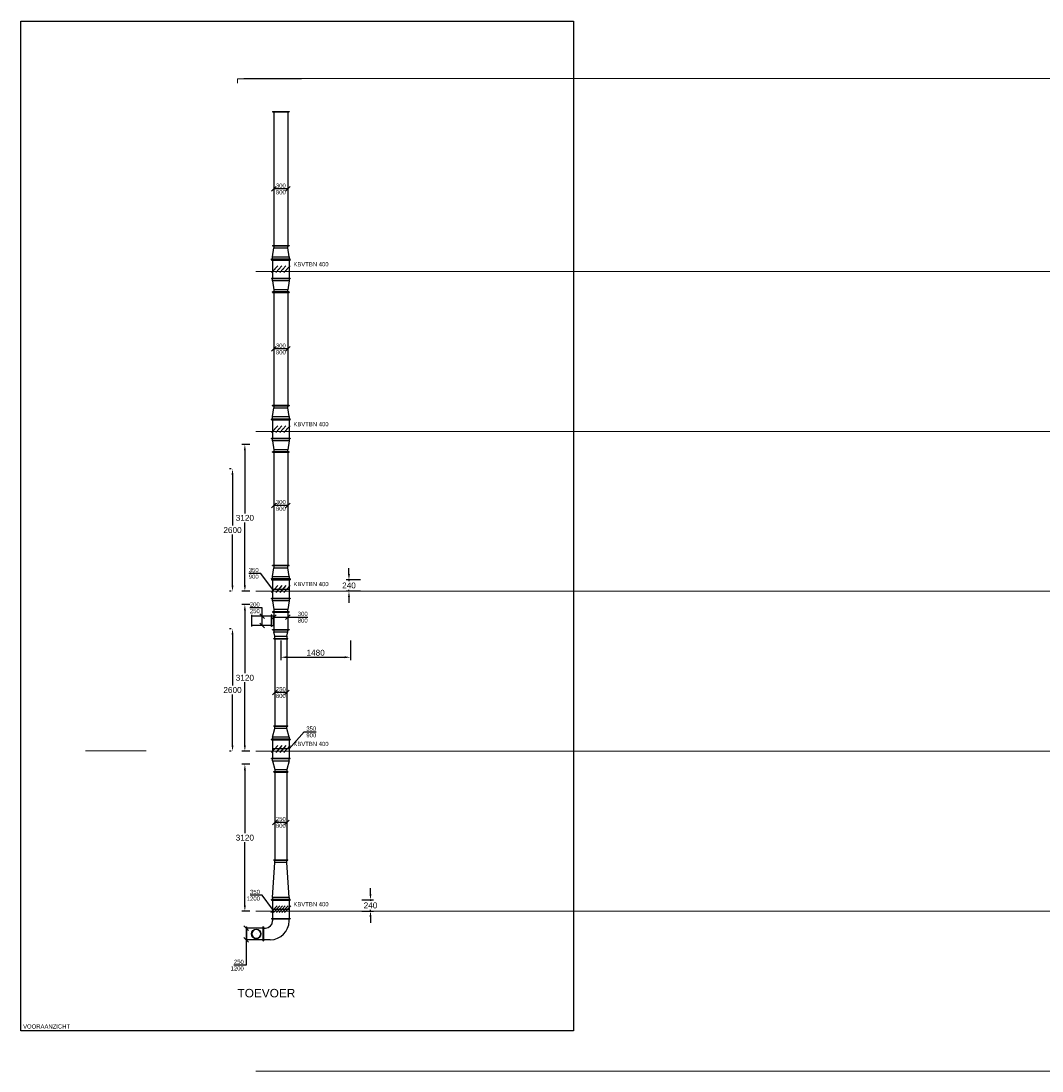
# Model space of a CAD drawing. Extents: x -329827 to 339781, y -55429 to 69134.
# Tile 124 of 139: x 90310 to 112029, y 24445 to 46770. Entities that reach past the tile are written whole.
import ezdxf
from ezdxf.enums import TextEntityAlignment as Align

# ---------------------------------------------------------------- set-up
doc = ezdxf.new("R2010")
doc.units = 0
doc.header["$LTSCALE"] = 50
for name, pattern in [('B0204', [1300, 1000, -100, 100, -100]), ('CENTER2', [28.575, 19.05, -3.175, 3.175, -3.175]), ('STREEPJES', [0.1, 0.05, -0.05])]:
    doc.linetypes.add(name, pattern=pattern)
doc.layers.get('0').update_dxf_attribs({"linetype": 'CONTINUOUS'})
doc.layers.get('Defpoints').update_dxf_attribs({"linetype": 'CONTINUOUS'})
for name, color, linetype in [('00 Bestaand', 7, 'CONTINUOUS'), ('23 Vloeren', 7, 'CONTINUOUS'), ('EL6311--', 3, 'CONTINUOUS'), ('WL570---_TOEVOER', 3, 'CONTINUOUS'), ('WL570---_TOEVOER_HL', 8, 'CONTINUOUS'), ('WM$5----_HULPRUIMTE', 1, 'CONTINUOUS'), ('WM570---_TOEVOER', 1, 'CONTINUOUS'), ('WM570---_TOEVOER_PR', 1, 'CONTINUOUS')]:
    doc.layers.add(name, color=color, linetype=linetype)
doc.styles.add('BURO-018', font='ARIAL.TTF', dxfattribs={"height": 90})
doc.styles.get("Standard").update_dxf_attribs({"font": 'ARIAL.TTF'})
doc.dimstyles.new('ISO-25', dxfattribs={"dimtxt": 2.5, "dimasz": 2.5, "dimexe": 1.25, "dimexo": 0.625, "dimtad": 1, "dimtih": 1, "dimdec": 4, "dimdsep": 46, "dimtxsty": 'Standard', "dimcen": 2.5, "dimadec": 0, "dimazin": 0, "dimtfac": 1, "dimtdec": 4, "dimtmove": 0, "dimatfit": 3, "dimfxl": 0, "dimtvp": 1, "dimtolj": 1, "dimtzin": 0, "dimarcsym": 0})

# ---------------------------------------------------------------- blocks, each defined once
blk = doc.blocks.new('Section Elem_435_3', base_point=(108551, 1635))
at = {"layer": '00 Bestaand', "color": 252, "linetype": 'Continuous', "lineweight": 0}
for p, q in [((94098, 22635), (94098, 22730)), ((94769, 22730), (94098, 22730)), ((94232, 22733), (94232, 22735)), ((94903, 22735), (94232, 22735)), ((94903, 22733), (94232, 22733)), ((94249, 22730), (94249, 22733))]:
    blk.add_line(p, q, dxfattribs=at)
blk = doc.blocks.new('Section Elem_436_3', base_point=(108551, 1635))
at = {"layer": '00 Bestaand', "color": 252, "linetype": 'Continuous', "lineweight": 0}
for p, q in [((95321, 22730), (94769, 22730)), ((94903, 22733), (94903, 22735)), ((95455, 22735), (94903, 22735)), ((95455, 22733), (94903, 22733)), ((94920, 22730), (94920, 22733))]:
    blk.add_line(p, q, dxfattribs=at)
blk = doc.blocks.new('Section Elem_762_3', base_point=(108551, 1635))
at = {"layer": '23 Vloeren', "color": 252, "linetype": 'Continuous', "lineweight": 0}
for p, q in [((90861, 8440), (90912, 8440)), ((90912, 8440), (90991, 8440)), ((90991, 8440), (91079, 8440)), ((91079, 8440), (91175, 8440)), ((91175, 8440), (91279, 8440)), ((91279, 8440), (91391, 8440)), ((91391, 8440), (91509, 8440)), ((91509, 8440), (91634, 8440)), ((91634, 8440), (91764, 8440)), ((91764, 8440), (91901, 8440)), ((91901, 8440), (92042, 8440)), ((92042, 8440), (92153, 8440))]:
    blk.add_line(p, q, dxfattribs=at)
blk = doc.blocks.new('A DOORSNEDE A-A_STORY_MARKER', base_point=(108551, 1635))
at = {"color": 9, "linetype": 'B0204', "lineweight": 0}
for p, q in [((68885, 22735), (99506, 22735)), ((68885, 18635), (99506, 18635)), ((68885, 15235), (99506, 15235)), ((68885, 11835), (99506, 11835)), ((68885, 8435), (99506, 8435)), ((68885, 5035), (99506, 5035)), ((68885, 1635), (99506, 1635))]:
    blk.add_line(p, q, dxfattribs=at)
blk = doc.blocks.new('*D86')
at = {"layer": 'Defpoints', "color": 0, "transparency": 16777216}
for p in [(95072, 30965), (95212, 30965), (95212, 27845)]:
    blk.add_point(p, dxfattribs=at)
at = {"layer": 'WL570---_TOEVOER', "color": 0, "lineweight": -2, "transparency": 16777216}
for p, q in [((95180, 30965), (95010, 30965)), ((95072, 30840), (95072, 29500)), ((95072, 27970), (95072, 29310)), ((95180, 27845), (95010, 27845))]:
    blk.add_line(p, q, dxfattribs=at)
at = {"layer": 'WL570---_TOEVOER', "color": 0, "transparency": 16777216}
for points in [[(95051, 30840), (95093, 30840), (95072, 30965)], [(95051, 27970), (95093, 27970), (95072, 27845)]]:
    blk.add_solid(points, dxfattribs=at)
at = {"layer": 'WL570---_TOEVOER', "color": 0, "transparency": 16777216, "insert": (95072, 29405), "char_height": 125, "attachment_point": 5}
blk.add_mtext('\\A1;3120', dxfattribs=at)
blk = doc.blocks.new('*D88')
at = {"layer": 'Defpoints', "color": 0, "transparency": 16777216}
for p in [(94809, 33845), (94810, 33845), (94810, 31245)]:
    blk.add_point(p, dxfattribs=at)
at = {"layer": 'WL570---_TOEVOER', "color": 0, "lineweight": -2, "transparency": 16777216}
for p, q in [((94779, 33845), (94747, 33845)), ((94809, 33720), (94809, 32640)), ((94809, 31370), (94809, 32450)), ((94779, 31245), (94747, 31245))]:
    blk.add_line(p, q, dxfattribs=at)
at = {"layer": 'WL570---_TOEVOER', "color": 0, "transparency": 16777216}
for points in [[(94788, 33720), (94830, 33720), (94809, 33845)], [(94788, 31370), (94830, 31370), (94809, 31245)]]:
    blk.add_solid(points, dxfattribs=at)
at = {"layer": 'WL570---_TOEVOER', "color": 0, "transparency": 16777216, "insert": (94809, 32545), "char_height": 125, "attachment_point": 5}
blk.add_mtext('\\A1;2600', dxfattribs=at)
blk = doc.blocks.new('*D87')
at = {"layer": 'Defpoints', "color": 0, "transparency": 16777216}
for p in [(95072, 34365), (95212, 34365), (95212, 31245)]:
    blk.add_point(p, dxfattribs=at)
at = {"layer": 'WL570---_TOEVOER', "color": 0, "lineweight": -2, "transparency": 16777216}
for p, q in [((95180, 34365), (95010, 34365)), ((95072, 34240), (95072, 32900)), ((95072, 31370), (95072, 32710)), ((95180, 31245), (95010, 31245))]:
    blk.add_line(p, q, dxfattribs=at)
at = {"layer": 'WL570---_TOEVOER', "color": 0, "transparency": 16777216}
for points in [[(95051, 34240), (95093, 34240), (95072, 34365)], [(95051, 31370), (95093, 31370), (95072, 31245)]]:
    blk.add_solid(points, dxfattribs=at)
at = {"layer": 'WL570---_TOEVOER', "color": 0, "transparency": 16777216, "insert": (95072, 32805), "char_height": 125, "attachment_point": 5}
blk.add_mtext('\\A1;3120', dxfattribs=at)
blk = doc.blocks.new('*D89')
at = {"layer": 'Defpoints', "color": 0, "transparency": 16777216}
for p in [(94809, 37245), (94810, 37245), (94810, 34645)]:
    blk.add_point(p, dxfattribs=at)
at = {"layer": 'WL570---_TOEVOER', "color": 0, "lineweight": -2, "transparency": 16777216}
for p, q in [((94779, 37245), (94747, 37245)), ((94809, 37120), (94809, 36040)), ((94809, 34770), (94809, 35850)), ((94779, 34645), (94747, 34645))]:
    blk.add_line(p, q, dxfattribs=at)
at = {"layer": 'WL570---_TOEVOER', "color": 0, "transparency": 16777216}
for points in [[(94788, 37120), (94830, 37120), (94809, 37245)], [(94788, 34770), (94830, 34770), (94809, 34645)]]:
    blk.add_solid(points, dxfattribs=at)
at = {"layer": 'WL570---_TOEVOER', "color": 0, "transparency": 16777216, "insert": (94809, 35945), "char_height": 125, "attachment_point": 5}
blk.add_mtext('\\A1;2600', dxfattribs=at)
blk = doc.blocks.new('*D90')
at = {"layer": 'Defpoints', "color": 0, "transparency": 16777216}
for p in [(95072, 37765), (95212, 37765), (95212, 34645)]:
    blk.add_point(p, dxfattribs=at)
at = {"layer": 'WL570---_TOEVOER', "color": 0, "lineweight": -2, "transparency": 16777216}
for p, q in [((95180, 37765), (95010, 37765)), ((95072, 37640), (95072, 36300)), ((95072, 34770), (95072, 36110)), ((95180, 34645), (95010, 34645))]:
    blk.add_line(p, q, dxfattribs=at)
at = {"layer": 'WL570---_TOEVOER', "color": 0, "transparency": 16777216}
for points in [[(95051, 37640), (95093, 37640), (95072, 37765)], [(95051, 34770), (95093, 34770), (95072, 34645)]]:
    blk.add_solid(points, dxfattribs=at)
at = {"layer": 'WL570---_TOEVOER', "color": 0, "transparency": 16777216, "insert": (95072, 36205), "char_height": 125, "attachment_point": 5}
blk.add_mtext('\\A1;3120', dxfattribs=at)
blk = doc.blocks.new('*U92')
at = {"color": 0, "ltscale": 10}
for p, q in [((0, 200, -6807), (5, 200, -6807)), ((0, -200, -6807), (0, 200, -6807)), ((5, -200, -6807), (5, 200, -6807)), ((5, 175, -6807), (11, 175, -6807)), ((16, 200, -6807), (11, 200, -6807)), ((11, -200, -6807), (11, 200, -6807)), ((16, -200, -6807), (16, 200, -6807)), ((0, -200, -6807), (5, -200, -6807)), ((5, -175, -6807), (11, -175, -6807)), ((16, -200, -6807), (11, -200, -6807))]:
    blk.add_line(p, q, dxfattribs=at)
at = {"layer": 'WM570---_TOEVOER_PR', "color": 1, "style": 'BURO-018'}
blk.add_attdef('POSNR', text='', height=90, dxfattribs=at).set_placement((0, 0), align=Align.MIDDLE)
blk = doc.blocks.new('*U93')
at = {"color": 0, "ltscale": 10}
for p, q in [((-50, 175, -6807), (-45, 175, -6807)), ((-50, -175, -6807), (-50, 175, -6807)), ((-45, -175, -6807), (-45, 175, -6807)), ((0, 150, -6807), (-45, 150, -6807)), ((187, 175, -6807), (0, 150, -6807)), ((0, -150, -6807), (0, 150, -6807)), ((187, 175, -6807), (232, 175, -6807)), ((187, -175, -6807), (187, 175, -6807)), ((237, 200, -6807), (232, 200, -6807)), ((232, -200, -6807), (232, 200, -6807)), ((237, -200, -6807), (237, 200, -6807)), ((-50, -175, -6807), (-45, -175, -6807)), ((-45, -150, -6807), (0, -150, -6807)), ((187, -175, -6807), (0, -150, -6807)), ((232, -175, -6807), (187, -175, -6807)), ((237, -200, -6807), (232, -200, -6807))]:
    blk.add_line(p, q, dxfattribs=at)
at = {"layer": 'WM570---_TOEVOER_PR', "color": 1, "style": 'BURO-018'}
blk.add_attdef('POSNR', text='', height=90, dxfattribs=at).set_placement((0, 0), align=Align.MIDDLE)
blk = doc.blocks.new('*U95')
at = {"ltscale": 10}
h = blk.add_hatch(color=2, dxfattribs=at)
edge = h.paths.add_edge_path()
edge.add_ellipse((0, 131), major_axis=(0, -3), ratio=1, start_angle=0, end_angle=360)
h = blk.add_hatch(color=2, dxfattribs=at)
edge = h.paths.add_edge_path()
edge.add_ellipse((0, 44), major_axis=(0, -3), ratio=1, start_angle=0, end_angle=360)
h = blk.add_hatch(color=2, dxfattribs=at)
edge = h.paths.add_edge_path()
edge.add_ellipse((0, -44), major_axis=(0, -3), ratio=1, start_angle=0, end_angle=360)
h = blk.add_hatch(color=2, dxfattribs=at)
edge = h.paths.add_edge_path()
edge.add_ellipse((0, -131), major_axis=(0, -3), ratio=1, start_angle=0, end_angle=360)
at = {"color": 2, "ltscale": 10}
for p, q in [((-200, 200, -6807), (-195, 200, -6807)), ((-200, -200, -6807), (-200, 200, -6807)), ((-195, -200, -6807), (-195, 200, -6807)), ((-195, 175, -6807), (195, 175, -6807)), ((-73, 196, -6807), (73, 66, -6807)), ((-73, 109, -6807), (73, -21, -6807)), ((-73, 21, -6807), (73, -109, -6807)), ((200, 200, -6807), (195, 200, -6807)), ((195, -200, -6807), (195, 200, -6807)), ((200, -200, -6807), (200, 200, -6807)), ((-200, -200, -6807), (-195, -200, -6807)), ((-195, -175, -6807), (195, -175, -6807)), ((-73, -66, -6807), (73, -196, -6807)), ((200, -200, -6807), (195, -200, -6807))]:
    blk.add_line(p, q, dxfattribs=at)
for centre in [(0, 131, -6807), (0, 44, -6807), (0, -44, -6807), (0, -131, -6807)]:
    blk.add_circle(centre, 3, dxfattribs=at)
at = {"layer": 'WL570---_TOEVOER', "color": 1, "style": 'BURO-018'}
blk.add_attdef('I', text='', height=90, dxfattribs=at).set_placement((0, 0), align=Align.MIDDLE)
at = {"layer": 'WM570---_TOEVOER_PR', "color": 1, "style": 'BURO-018'}
blk.add_attdef('POSNR', text='', height=90, dxfattribs=at).set_placement((0, 0), align=Align.MIDDLE)
blk = doc.blocks.new('*D96')
at = {"layer": 'Defpoints', "color": 0, "transparency": 16777216}
for p in [(97561, 34887), (97286, 34647), (97561, 34647)]:
    blk.add_point(p, dxfattribs=at)
at = {"layer": 'WL570---_TOEVOER', "color": 0, "lineweight": -2, "transparency": 16777216}
for p, q in [((97286, 35012), (97286, 35137)), ((97530, 34887), (97224, 34887)), ((97286, 34887), (97286, 34862)), ((97530, 34647), (97224, 34647)), ((97286, 34647), (97286, 34672)), ((97286, 34522), (97286, 34397))]:
    blk.add_line(p, q, dxfattribs=at)
at = {"layer": 'WL570---_TOEVOER', "color": 0, "transparency": 16777216}
for points in [[(97265, 35012), (97307, 35012), (97286, 34887)], [(97265, 34522), (97307, 34522), (97286, 34647)]]:
    blk.add_solid(points, dxfattribs=at)
at = {"layer": 'WL570---_TOEVOER', "color": 0, "transparency": 16777216, "insert": (97286, 34767), "char_height": 125, "attachment_point": 5}
blk.add_mtext('\\A1;240', dxfattribs=at)
blk = doc.blocks.new('*U97')
at = {"layer": 'WM570---_TOEVOER', "color": 0, "ltscale": 10}
for p, q in [((-247, 333), (-507, 333)), ((0, 0), (-247, 333)), ((0, 0), (350, 0))]:
    blk.add_line(p, q, dxfattribs=at)
at = {"layer": 'WM570---_TOEVOER', "color": 0, "style": 'BURO-018'}
for s, p in [('350', (-507, 358)), ('900', (-507, 218))]:
    blk.add_text(s, height=90, dxfattribs=at).set_placement(p)
blk = doc.blocks.new('*U98')
at = {"color": 0, "ltscale": 10}
for p, q in [((-50, 175, -6807), (-45, 175, -6807)), ((-50, -175, -6807), (-50, 175, -6807)), ((-45, -175, -6807), (-45, 175, -6807)), ((0, 150, -6807), (-45, 150, -6807)), ((187, 175, -6807), (0, 150, -6807)), ((0, -150, -6807), (0, 150, -6807)), ((187, 175, -6807), (232, 175, -6807)), ((187, -175, -6807), (187, 175, -6807)), ((237, 200, -6807), (232, 200, -6807)), ((232, -200, -6807), (232, 200, -6807)), ((237, -200, -6807), (237, 200, -6807)), ((-50, -175, -6807), (-45, -175, -6807)), ((-45, -150, -6807), (0, -150, -6807)), ((187, -175, -6807), (0, -150, -6807)), ((232, -175, -6807), (187, -175, -6807)), ((237, -200, -6807), (232, -200, -6807))]:
    blk.add_line(p, q, dxfattribs=at)
at = {"layer": 'WM570---_TOEVOER_PR', "color": 1, "style": 'BURO-018'}
blk.add_attdef('POSNR', text='', height=90, dxfattribs=at).set_placement((0, 0), align=Align.MIDDLE)
blk = doc.blocks.new('*U99')
at = {"color": 0, "ltscale": 10}
for p, q in [((-50, 175, -6807), (-45, 175, -6807)), ((-50, -175, -6807), (-50, 175, -6807)), ((-45, -175, -6807), (-45, 175, -6807)), ((0, 150, -6807), (-45, 150, -6807)), ((0, -150, -6807), (0, 150, -6807)), ((93, 125, -6807), (0, 150, -6807)), ((93, 125, -6807), (138, 125, -6807)), ((93, -125, -6807), (93, 125, -6807)), ((143, 150, -6807), (138, 150, -6807)), ((138, -150, -6807), (138, 150, -6807)), ((143, -150, -6807), (143, 150, -6807)), ((-50, -175, -6807), (-45, -175, -6807)), ((-45, -150, -6807), (0, -150, -6807)), ((93, -125, -6807), (0, -150, -6807)), ((138, -125, -6807), (93, -125, -6807)), ((143, -150, -6807), (138, -150, -6807))]:
    blk.add_line(p, q, dxfattribs=at)
at = {"layer": 'WM570---_TOEVOER_PR', "color": 1, "style": 'BURO-018'}
blk.add_attdef('POSNR', text='', height=90, dxfattribs=at).set_placement((0, 0), align=Align.MIDDLE)
blk = doc.blocks.new('*U100')
at = {"color": 0, "ltscale": 10}
for p, q in [((0, 175, -6807), (5, 175, -6807)), ((0, -175, -6807), (0, 175, -6807)), ((5, -175, -6807), (5, 175, -6807)), ((5, 150, -6807), (2405, 150, -6807)), ((2410, 175, -6807), (2405, 175, -6807)), ((2405, -175, -6807), (2405, 175, -6807)), ((2410, -175, -6807), (2410, 175, -6807)), ((0, -175, -6807), (5, -175, -6807)), ((5, -150, -6807), (2405, -150, -6807)), ((2410, -175, -6807), (2405, -175, -6807))]:
    blk.add_line(p, q, dxfattribs=at)
at = {"layer": 'WM570---_TOEVOER_PR', "color": 1, "style": 'BURO-018'}
blk.add_attdef('POSNR', text='', height=90, dxfattribs=at).set_placement((0, 0), align=Align.MIDDLE)
blk = doc.blocks.new('*U94')
at = {"color": 0, "ltscale": 10}
for p, q in [((0, 175, -6807), (5, 175, -6807)), ((0, -175, -6807), (0, 175, -6807)), ((5, -175, -6807), (5, 175, -6807)), ((5, 150, -6807), (2845, 150, -6807)), ((2850, 175, -6807), (2845, 175, -6807)), ((2845, -175, -6807), (2845, 175, -6807)), ((2850, -175, -6807), (2850, 175, -6807)), ((0, -175, -6807), (5, -175, -6807)), ((5, -150, -6807), (2845, -150, -6807)), ((2850, -175, -6807), (2845, -175, -6807))]:
    blk.add_line(p, q, dxfattribs=at)
at = {"layer": 'WM570---_TOEVOER_PR', "color": 1, "style": 'BURO-018'}
blk.add_attdef('POSNR', text='', height=90, dxfattribs=at).set_placement((0, 0), align=Align.MIDDLE)
blk = doc.blocks.new('*U101')
at = {"color": 0, "ltscale": 10}
for p, q in [((0, 175, -6807), (5, 175, -6807)), ((0, -175, -6807), (0, 175, -6807)), ((5, -175, -6807), (5, 175, -6807)), ((5, 150, -6807), (2405, 150, -6807)), ((2410, 175, -6807), (2405, 175, -6807)), ((2405, -175, -6807), (2405, 175, -6807)), ((2410, -175, -6807), (2410, 175, -6807)), ((0, -175, -6807), (5, -175, -6807)), ((5, -150, -6807), (2405, -150, -6807)), ((2410, -175, -6807), (2405, -175, -6807))]:
    blk.add_line(p, q, dxfattribs=at)
at = {"layer": 'WM570---_TOEVOER_PR', "color": 1, "style": 'BURO-018'}
blk.add_attdef('POSNR', text='', height=90, dxfattribs=at).set_placement((0, 0), align=Align.MIDDLE)
blk = doc.blocks.new('*U102')
at = {"color": 0, "ltscale": 10}
for p, q in [((-50, 175, -6807), (-45, 175, -6807)), ((-50, -175, -6807), (-50, 175, -6807)), ((-45, -175, -6807), (-45, 175, -6807)), ((0, 150, -6807), (-45, 150, -6807)), ((187, 175, -6807), (0, 150, -6807)), ((0, -150, -6807), (0, 150, -6807)), ((187, 175, -6807), (232, 175, -6807)), ((187, -175, -6807), (187, 175, -6807)), ((237, 200, -6807), (232, 200, -6807)), ((232, -200, -6807), (232, 200, -6807)), ((237, -200, -6807), (237, 200, -6807)), ((-50, -175, -6807), (-45, -175, -6807)), ((-45, -150, -6807), (0, -150, -6807)), ((187, -175, -6807), (0, -150, -6807)), ((232, -175, -6807), (187, -175, -6807)), ((237, -200, -6807), (232, -200, -6807))]:
    blk.add_line(p, q, dxfattribs=at)
at = {"layer": 'WM570---_TOEVOER_PR', "color": 1, "style": 'BURO-018'}
blk.add_attdef('POSNR', text='', height=90, dxfattribs=at).set_placement((0, 0), align=Align.MIDDLE)
blk = doc.blocks.new('*U103')
at = {"color": 0, "ltscale": 10}
for p, q in [((0, 175, -6807), (5, 175, -6807)), ((0, -175, -6807), (0, 175, -6807)), ((5, -175, -6807), (5, 175, -6807)), ((5, 150, -6807), (373, 150, -6807)), ((378, 175, -6807), (373, 175, -6807)), ((373, -175, -6807), (373, 175, -6807)), ((378, -175, -6807), (378, 175, -6807)), ((0, -175, -6807), (5, -175, -6807)), ((5, -150, -6807), (373, -150, -6807)), ((378, -175, -6807), (373, -175, -6807))]:
    blk.add_line(p, q, dxfattribs=at)
at = {"layer": 'WM570---_TOEVOER_PR', "color": 1, "style": 'BURO-018'}
blk.add_attdef('POSNR', text='', height=90, dxfattribs=at).set_placement((0, 0), align=Align.MIDDLE)
blk = doc.blocks.new('*U104')
at = {"layer": 'WM570---_TOEVOER', "color": 0, "ltscale": 10}
for p, q in [((-350, -50), (-250, 50)), ((-300, 0), (421, 0)), ((-50, -50), (50, 50))]:
    blk.add_line(p, q, dxfattribs=at)
at = {"layer": 'WM570---_TOEVOER', "color": 0, "style": 'BURO-018'}
for s, p in [('300', (211, 25)), ('800', (211, -115))]:
    blk.add_text(s, height=90, dxfattribs=at).set_placement(p)
blk = doc.blocks.new('*U105')
at = {"color": 0, "ltscale": 10}
for p, q in [((45, 100, -6807), (0, 100, -6807)), ((0, 100, -6807), (0, -100, -6807)), ((50, 125, -6807), (45, 125, -6807)), ((45, 125, -6807), (45, -125, -6807)), ((50, 125, -6807), (50, -125, -6807)), ((0, -100, -6807), (45, -100, -6807)), ((50, -125, -6807), (45, -125, -6807))]:
    blk.add_line(p, q, dxfattribs=at)
at = {"color": 8, "linetype": 'STREEPJES', "ltscale": 10}
for p, q in [((50, 100, -6807), (45, 100, -6807)), ((45, -100, -6807), (50, -100, -6807))]:
    blk.add_line(p, q, dxfattribs=at)
at = {"layer": 'WM570---_TOEVOER_PR', "color": 1, "style": 'BURO-018'}
blk.add_attdef('POSNR', text='', height=90, dxfattribs=at).set_placement((0, 0), align=Align.MIDDLE)
blk = doc.blocks.new('*U106')
at = {"color": 0, "ltscale": 10}
for p, q in [((0, 125, -6807), (5, 125, -6807)), ((0, -125, -6807), (0, 125, -6807)), ((5, -125, -6807), (5, 125, -6807)), ((5, 100, -6807), (421, 100, -6807)), ((426, 125, -6807), (421, 125, -6807)), ((421, -125, -6807), (421, 125, -6807)), ((426, -125, -6807), (426, 125, -6807)), ((0, -125, -6807), (5, -125, -6807)), ((5, -100, -6807), (421, -100, -6807)), ((426, -125, -6807), (421, -125, -6807))]:
    blk.add_line(p, q, dxfattribs=at)
at = {"layer": 'WM570---_TOEVOER_PR', "color": 1, "style": 'BURO-018'}
blk.add_attdef('POSNR', text='', height=90, dxfattribs=at).set_placement((0, 0), align=Align.MIDDLE)
blk = doc.blocks.new('*U107')
at = {"layer": 'WM570---_TOEVOER', "color": 0, "ltscale": 10}
for p, q in [((0, 175), (-260, 175)), ((50, -50), (-50, 50)), ((0, -200), (0, 175)), ((50, -250), (-50, -150))]:
    blk.add_line(p, q, dxfattribs=at)
at = {"layer": 'WM570---_TOEVOER', "color": 0, "style": 'BURO-018'}
for s, p in [('200', (-260, 200)), ('250', (-260, 60))]:
    blk.add_text(s, height=90, dxfattribs=at).set_placement(p)
blk = doc.blocks.new('*U108')
at = {"color": 0, "ltscale": 10}
for p, q in [((-50, 200, -6807), (-45, 200, -6807)), ((-50, -200, -6807), (-50, 200, -6807)), ((-45, -200, -6807), (-45, 200, -6807)), ((0, 175, -6807), (-45, 175, -6807)), ((0, -175, -6807), (0, 175, -6807)), ((0, 175, -6807), (187, 125, -6807)), ((187, 125, -6807), (232, 125, -6807)), ((187, -125, -6807), (187, 125, -6807)), ((237, 150, -6807), (232, 150, -6807)), ((232, -150, -6807), (232, 150, -6807)), ((237, -150, -6807), (237, 150, -6807)), ((-50, -200, -6807), (-45, -200, -6807)), ((0, -175, -6807), (-45, -175, -6807)), ((0, -175, -6807), (187, -125, -6807)), ((187, -125, -6807), (232, -125, -6807)), ((237, -150, -6807), (232, -150, -6807))]:
    blk.add_line(p, q, dxfattribs=at)
at = {"layer": 'WM570---_TOEVOER_PR', "color": 1, "style": 'BURO-018'}
blk.add_attdef('POSNR', text='', height=90, dxfattribs=at).set_placement((0, 0), align=Align.MIDDLE)
blk = doc.blocks.new('*U109')
at = {"color": 0, "ltscale": 10}
for p, q in [((0, 150, -6807), (5, 150, -6807)), ((0, -150, -6807), (0, 150, -6807)), ((5, -150, -6807), (5, 150, -6807)), ((5, 125, -6807), (1853, 125, -6807)), ((1858, 150, -6807), (1853, 150, -6807)), ((1853, -150, -6807), (1853, 150, -6807)), ((1858, -150, -6807), (1858, 150, -6807)), ((0, -150, -6807), (5, -150, -6807)), ((5, -125, -6807), (1853, -125, -6807)), ((1858, -150, -6807), (1853, -150, -6807))]:
    blk.add_line(p, q, dxfattribs=at)
at = {"layer": 'WM570---_TOEVOER_PR', "color": 1, "style": 'BURO-018'}
blk.add_attdef('POSNR', text='', height=90, dxfattribs=at).set_placement((0, 0), align=Align.MIDDLE)
blk = doc.blocks.new('*U110')
at = {"layer": 'WM570---_TOEVOER', "color": 0, "ltscale": 10}
for p, q in [((0, 0), (318, 363)), ((318, 363), (578, 363)), ((0, 0), (-350, 0))]:
    blk.add_line(p, q, dxfattribs=at)
at = {"layer": 'WM570---_TOEVOER', "color": 0, "style": 'BURO-018'}
for s, p in [('350', (368, 388)), ('900', (368, 248))]:
    blk.add_text(s, height=90, dxfattribs=at).set_placement(p)
blk = doc.blocks.new('*U111')
at = {"ltscale": 10}
h = blk.add_hatch(color=2, dxfattribs=at)
edge = h.paths.add_edge_path()
edge.add_ellipse((0, 131), major_axis=(0, -3), ratio=1, start_angle=0, end_angle=360)
h = blk.add_hatch(color=2, dxfattribs=at)
edge = h.paths.add_edge_path()
edge.add_ellipse((0, 44), major_axis=(0, -3), ratio=1, start_angle=0, end_angle=360)
h = blk.add_hatch(color=2, dxfattribs=at)
edge = h.paths.add_edge_path()
edge.add_ellipse((0, -44), major_axis=(0, -3), ratio=1, start_angle=0, end_angle=360)
h = blk.add_hatch(color=2, dxfattribs=at)
edge = h.paths.add_edge_path()
edge.add_ellipse((0, -131), major_axis=(0, -3), ratio=1, start_angle=0, end_angle=360)
at = {"color": 2, "ltscale": 10}
for p, q in [((-200, 200, -6807), (-195, 200, -6807)), ((-200, -200, -6807), (-200, 200, -6807)), ((-195, -200, -6807), (-195, 200, -6807)), ((-195, 175, -6807), (195, 175, -6807)), ((-73, 196, -6807), (73, 66, -6807)), ((-73, 109, -6807), (73, -21, -6807)), ((-73, 21, -6807), (73, -109, -6807)), ((200, 200, -6807), (195, 200, -6807)), ((195, -200, -6807), (195, 200, -6807)), ((200, -200, -6807), (200, 200, -6807)), ((-200, -200, -6807), (-195, -200, -6807)), ((-195, -175, -6807), (195, -175, -6807)), ((-73, -66, -6807), (73, -196, -6807)), ((200, -200, -6807), (195, -200, -6807))]:
    blk.add_line(p, q, dxfattribs=at)
for centre in [(0, 131, -6807), (0, 44, -6807), (0, -44, -6807), (0, -131, -6807)]:
    blk.add_circle(centre, 3, dxfattribs=at)
at = {"layer": 'WL570---_TOEVOER', "color": 1, "style": 'BURO-018'}
blk.add_attdef('I', text='', height=90, dxfattribs=at).set_placement((0, 0), align=Align.MIDDLE)
at = {"layer": 'WM570---_TOEVOER_PR', "color": 1, "style": 'BURO-018'}
blk.add_attdef('POSNR', text='', height=90, dxfattribs=at).set_placement((0, 0), align=Align.MIDDLE)
blk = doc.blocks.new('*U112')
at = {"color": 0, "ltscale": 10}
for p, q in [((-50, 200, -6807), (-45, 200, -6807)), ((-50, -200, -6807), (-50, 200, -6807)), ((-45, -200, -6807), (-45, 200, -6807)), ((0, 175, -6807), (-45, 175, -6807)), ((0, -175, -6807), (0, 175, -6807)), ((0, 175, -6807), (187, 125, -6807)), ((187, 125, -6807), (232, 125, -6807)), ((187, -125, -6807), (187, 125, -6807)), ((237, 150, -6807), (232, 150, -6807)), ((232, -150, -6807), (232, 150, -6807)), ((237, -150, -6807), (237, 150, -6807)), ((-50, -200, -6807), (-45, -200, -6807)), ((0, -175, -6807), (-45, -175, -6807)), ((0, -175, -6807), (187, -125, -6807)), ((187, -125, -6807), (232, -125, -6807)), ((237, -150, -6807), (232, -150, -6807))]:
    blk.add_line(p, q, dxfattribs=at)
at = {"layer": 'WM570---_TOEVOER_PR', "color": 1, "style": 'BURO-018'}
blk.add_attdef('POSNR', text='', height=90, dxfattribs=at).set_placement((0, 0), align=Align.MIDDLE)
blk = doc.blocks.new('*D113')
at = {"layer": 'Defpoints', "color": 0, "transparency": 16777216}
for p in [(97531, 28085), (97744, 28085), (97531, 27845)]:
    blk.add_point(p, dxfattribs=at)
at = {"layer": 'WL570---_TOEVOER', "color": 0, "lineweight": -2, "transparency": 16777216}
for p, q in [((97744, 28210), (97744, 28335)), ((97562, 28085), (97807, 28085)), ((97744, 28085), (97744, 28060)), ((97562, 27845), (97807, 27845)), ((97744, 27845), (97744, 27870)), ((97744, 27720), (97744, 27595))]:
    blk.add_line(p, q, dxfattribs=at)
at = {"layer": 'WL570---_TOEVOER', "color": 0, "transparency": 16777216}
for points in [[(97723, 28210), (97765, 28210), (97744, 28085)], [(97723, 27720), (97765, 27720), (97744, 27845)]]:
    blk.add_solid(points, dxfattribs=at)
at = {"layer": 'WL570---_TOEVOER', "color": 0, "transparency": 16777216, "insert": (97744, 27965), "char_height": 125, "attachment_point": 5}
blk.add_mtext('\\A1;240', dxfattribs=at)
blk = doc.blocks.new('*U114')
at = {"layer": 'WM570---_TOEVOER', "color": 0, "ltscale": 10}
for p, q in [((-219, 297), (-479, 297)), ((0, 0), (-219, 297)), ((0, 0), (350, 0))]:
    blk.add_line(p, q, dxfattribs=at)
at = {"layer": 'WM570---_TOEVOER', "color": 0, "style": 'BURO-018'}
for s, p in [('1200', (-549, 182)), ('350', (-479, 322))]:
    blk.add_text(s, height=90, dxfattribs=at).set_placement(p)
blk = doc.blocks.new('*U115')
at = {"color": 0, "ltscale": 10}
for p, q in [((-50, 200, -6807), (-45, 200, -6807)), ((-50, -200, -6807), (-50, 200, -6807)), ((-45, -200, -6807), (-45, 200, -6807)), ((0, 175, -6807), (-45, 175, -6807)), ((0, -175, -6807), (0, 175, -6807)), ((0, 175, -6807), (746, 125, -6807)), ((746, 125, -6807), (791, 125, -6807)), ((746, -125, -6807), (746, 125, -6807)), ((796, 150, -6807), (791, 150, -6807)), ((791, -150, -6807), (791, 150, -6807)), ((796, -150, -6807), (796, 150, -6807)), ((-50, -200, -6807), (-45, -200, -6807)), ((0, -175, -6807), (-45, -175, -6807)), ((0, -175, -6807), (746, -125, -6807)), ((746, -125, -6807), (791, -125, -6807)), ((796, -150, -6807), (791, -150, -6807))]:
    blk.add_line(p, q, dxfattribs=at)
at = {"layer": 'WM570---_TOEVOER_PR', "color": 1, "style": 'BURO-018'}
blk.add_attdef('POSNR', text='', height=90, dxfattribs=at).set_placement((0, 0), align=Align.MIDDLE)
blk = doc.blocks.new('*U116')
at = {"color": 0, "ltscale": 10}
for p, q in [((0, 150, -6807), (5, 150, -6807)), ((0, -150, -6807), (0, 150, -6807)), ((5, -150, -6807), (5, 150, -6807)), ((5, 125, -6807), (1870, 125, -6807)), ((1875, 150, -6807), (1870, 150, -6807)), ((1870, -150, -6807), (1870, 150, -6807)), ((1875, -150, -6807), (1875, 150, -6807)), ((0, -150, -6807), (5, -150, -6807)), ((5, -125, -6807), (1870, -125, -6807)), ((1875, -150, -6807), (1870, -150, -6807))]:
    blk.add_line(p, q, dxfattribs=at)
at = {"layer": 'WM570---_TOEVOER_PR', "color": 1, "style": 'BURO-018'}
blk.add_attdef('POSNR', text='', height=90, dxfattribs=at).set_placement((0, 0), align=Align.MIDDLE)
blk = doc.blocks.new('*U117')
at = {"ltscale": 10}
h = blk.add_hatch(color=2, dxfattribs=at)
edge = h.paths.add_edge_path()
edge.add_ellipse((0, 146), major_axis=(0, -3), ratio=1, start_angle=0, end_angle=360)
h = blk.add_hatch(color=2, dxfattribs=at)
edge = h.paths.add_edge_path()
edge.add_ellipse((0, 88), major_axis=(0, -3), ratio=1, start_angle=0, end_angle=360)
h = blk.add_hatch(color=2, dxfattribs=at)
edge = h.paths.add_edge_path()
edge.add_ellipse((0, 29), major_axis=(0, -3), ratio=1, start_angle=0, end_angle=360)
h = blk.add_hatch(color=2, dxfattribs=at)
edge = h.paths.add_edge_path()
edge.add_ellipse((0, -29), major_axis=(0, -3), ratio=1, start_angle=0, end_angle=360)
h = blk.add_hatch(color=2, dxfattribs=at)
edge = h.paths.add_edge_path()
edge.add_ellipse((0, -88), major_axis=(0, -3), ratio=1, start_angle=0, end_angle=360)
h = blk.add_hatch(color=2, dxfattribs=at)
edge = h.paths.add_edge_path()
edge.add_ellipse((0, -146), major_axis=(0, -3), ratio=1, start_angle=0, end_angle=360)
at = {"color": 2, "ltscale": 10}
for p, q in [((-200, 200, -6807), (-195, 200, -6807)), ((-200, -200, -6807), (-200, 200, -6807)), ((-195, -200, -6807), (-195, 200, -6807)), ((-195, 175, -6807), (195, 175, -6807)), ((-73, 211, -6807), (73, 81, -6807)), ((-73, 153, -6807), (73, 22, -6807)), ((-73, 94, -6807), (73, -36, -6807)), ((-73, 36, -6807), (73, -94, -6807)), ((200, 200, -6807), (195, 200, -6807)), ((195, -200, -6807), (195, 200, -6807)), ((200, -200, -6807), (200, 200, -6807)), ((-200, -200, -6807), (-195, -200, -6807)), ((-195, -175, -6807), (195, -175, -6807)), ((-73, -22, -6807), (73, -153, -6807)), ((-73, -81, -6807), (73, -211, -6807)), ((200, -200, -6807), (195, -200, -6807))]:
    blk.add_line(p, q, dxfattribs=at)
for centre in [(0, 146, -6807), (0, 88, -6807), (0, 29, -6807), (0, -29, -6807), (0, -88, -6807), (0, -146, -6807)]:
    blk.add_circle(centre, 3, dxfattribs=at)
at = {"layer": 'WL570---_TOEVOER', "color": 1, "style": 'BURO-018'}
blk.add_attdef('I', text='', height=90, dxfattribs=at).set_placement((0, 0), align=Align.MIDDLE)
at = {"layer": 'WM570---_TOEVOER_PR', "color": 1, "style": 'BURO-018'}
blk.add_attdef('POSNR', text='', height=90, dxfattribs=at).set_placement((0, 0), align=Align.MIDDLE)
blk = doc.blocks.new('*U118')
at = {"color": 0, "ltscale": 10}
blk.add_circle((0, 0, -7407), 100, dxfattribs=at)
blk.add_arc((0, 0, -7407), 95, 270, 269.82, dxfattribs=at)
at = {"layer": 'WL570---_TOEVOER_HL', "linetype": 'CENTER2'}
blk.add_circle((0, 0, -7407), 0.075, dxfattribs=at)
at = {"layer": 'WM570---_TOEVOER_PR', "color": 1, "style": 'BURO-018'}
blk.add_attdef('POSNR', text='', height=90, dxfattribs=at).set_placement((0, 0), align=Align.MIDDLE)
blk = doc.blocks.new('*U119')
at = {"color": 0, "ltscale": 10}
for p, q in [((0, 150, -6807), (5, 150, -6807)), ((0, -150, -6807), (0, 150, -6807)), ((5, -150, -6807), (5, 150, -6807)), ((5, 125, -6807), (358, 125, -6807)), ((363, 150, -6807), (358, 150, -6807)), ((358, -150, -6807), (358, 150, -6807)), ((363, -150, -6807), (363, 150, -6807)), ((0, -150, -6807), (5, -150, -6807)), ((5, -125, -6807), (358, -125, -6807)), ((363, -150, -6807), (358, -150, -6807))]:
    blk.add_line(p, q, dxfattribs=at)
at = {"layer": 'WM570---_TOEVOER_PR', "color": 1, "style": 'BURO-018'}
blk.add_attdef('POSNR', text='', height=90, dxfattribs=at).set_placement((0, 0), align=Align.MIDDLE)
blk = doc.blocks.new('*U120')
at = {"layer": 'WM570---_TOEVOER', "color": 0, "ltscale": 10}
for p, q in [((50, 200), (-50, 300)), ((0, 250), (0, -540)), ((50, -50), (-50, 50)), ((0, -540), (-260, -540))]:
    blk.add_line(p, q, dxfattribs=at)
at = {"layer": 'WM570---_TOEVOER', "color": 0, "style": 'BURO-018'}
for s, p in [('250', (-260, -515)), ('1200', (-330, -655))]:
    blk.add_text(s, height=90, dxfattribs=at).set_placement(p)
blk = doc.blocks.new('*U121')
at = {"color": 0, "ltscale": 10}
for p, q in [((-325, 200, -6807), (-320, 200, -6807)), ((-325, -200, -6807), (-325, 200, -6807)), ((-320, -200, -6807), (-320, 200, -6807)), ((-275, 175, -6807), (-320, 175, -6807)), ((-325, -200, -6807), (-320, -200, -6807)), ((-320, -175, -6807), (-275, -175, -6807)), ((-150, -375, -6807), (-150, -370, -6807)), ((-150, -370, -6807), (150, -370, -6807)), ((-150, -375, -6807), (150, -375, -6807)), ((-125, -370, -6807), (-125, -325, -6807)), ((125, -225, -6807), (125, -370, -6807)), ((150, -375, -6807), (150, -370, -6807))]:
    blk.add_line(p, q, dxfattribs=at)
for centre, radius in [((-275, -225, -6807), 400), ((-275, -325, -6807), 150)]:
    blk.add_arc(centre, radius, 0, 90, dxfattribs=at)
at = {"layer": 'WM570---_TOEVOER_PR', "color": 1, "style": 'BURO-018'}
blk.add_attdef('POSNR', text='', height=90, dxfattribs=at).set_placement((0, 0), align=Align.MIDDLE)
blk = doc.blocks.new('*U136')
at = {"layer": 'WM570---_TOEVOER', "color": 0, "ltscale": 10}
for p, q in [((-175, -50), (-75, 50)), ((125, 0), (-125, 0)), ((75, -50), (175, 50))]:
    blk.add_line(p, q, dxfattribs=at)
at = {"layer": 'WM570---_TOEVOER', "color": 0, "style": 'BURO-018'}
for s, p in [('250', (-105, 25)), ('800', (-105, -115)), ('800', (-105, -115))]:
    blk.add_text(s, height=90, dxfattribs=at).set_placement(p)
blk = doc.blocks.new('*U137')
at = {"layer": 'WM570---_TOEVOER', "color": 0, "ltscale": 10}
for p, q in [((-175, -50), (-75, 50)), ((125, 0), (-125, 0)), ((75, -50), (175, 50))]:
    blk.add_line(p, q, dxfattribs=at)
at = {"layer": 'WM570---_TOEVOER', "color": 0, "style": 'BURO-018'}
for s, p in [('250', (-105, 25)), ('800', (-105, -115)), ('800', (-105, -115))]:
    blk.add_text(s, height=90, dxfattribs=at).set_placement(p)
blk = doc.blocks.new('*U138')
at = {"layer": 'WM570---_TOEVOER', "color": 0, "ltscale": 10}
for p, q in [((-200, -50), (-100, 50)), ((150, 0), (-150, 0)), ((100, -50), (200, 50))]:
    blk.add_line(p, q, dxfattribs=at)
at = {"layer": 'WM570---_TOEVOER', "color": 0, "style": 'BURO-018'}
for s, p in [('300', (-105, 25)), ('800', (-105, -115)), ('800', (-105, -115))]:
    blk.add_text(s, height=90, dxfattribs=at).set_placement(p)
blk = doc.blocks.new('*U139')
at = {"layer": 'WM570---_TOEVOER', "color": 0, "ltscale": 10}
for p, q in [((-200, -50), (-100, 50)), ((150, 0), (-150, 0)), ((100, -50), (200, 50))]:
    blk.add_line(p, q, dxfattribs=at)
at = {"layer": 'WM570---_TOEVOER', "color": 0, "style": 'BURO-018'}
for s, p in [('300', (-105, 25)), ('800', (-105, -115)), ('800', (-105, -115))]:
    blk.add_text(s, height=90, dxfattribs=at).set_placement(p)
blk = doc.blocks.new('*U140')
at = {"layer": 'WM570---_TOEVOER', "color": 0, "ltscale": 10}
for p, q in [((-200, -50), (-100, 50)), ((150, 0), (-150, 0)), ((100, -50), (200, 50))]:
    blk.add_line(p, q, dxfattribs=at)
at = {"layer": 'WM570---_TOEVOER', "color": 0, "style": 'BURO-018'}
for s, p in [('300', (-105, 25)), ('800', (-105, -115)), ('800', (-105, -115))]:
    blk.add_text(s, height=90, dxfattribs=at).set_placement(p)
blk = doc.blocks.new('*D141')
at = {"layer": 'Defpoints', "color": 0, "transparency": 16777216}
for p in [(95837, 33632), (97317, 33632), (97317, 33242)]:
    blk.add_point(p, dxfattribs=at)
at = {"layer": 'EL6311--', "color": 0, "lineweight": -2, "transparency": 16777216}
for p, q in [((95837, 33600), (95837, 33180)), ((97317, 33600), (97317, 33180)), ((95962, 33242), (97192, 33242))]:
    blk.add_line(p, q, dxfattribs=at)
at = {"layer": 'EL6311--', "color": 0, "transparency": 16777216}
for points in [[(95962, 33263), (95962, 33221), (95837, 33242)], [(97192, 33263), (97192, 33221), (97317, 33242)]]:
    blk.add_solid(points, dxfattribs=at)
at = {"layer": 'EL6311--', "color": 0, "transparency": 16777216, "insert": (96577, 33337), "char_height": 125, "attachment_point": 5}
blk.add_mtext('\\A1;1480', dxfattribs=at)
blk = doc.blocks.new('*U142')
at = {"ltscale": 10}
for p, q in [((-10734, -5876), (-10734, 5876)), ((-10734, 5876), (10734, 5876)), ((10734, 5876), (10734, -5876)), ((10734, -5876), (-10734, -5876))]:
    blk.add_line(p, q, dxfattribs=at)

msp = doc.modelspace()

# ---------------------------------------------------------------- block references
at = {"linetype": 'Continuous', "lineweight": 0}
msp.add_blockref('A DOORSNEDE A-A_STORY_MARKER', (134972.5, 24444.6), dxfattribs=at)
at = {"layer": '00 Bestaand', "color": 9, "lineweight": 0}
for name in ['Section Elem_435_3', 'Section Elem_436_3']:
    msp.add_blockref(name, (109369.4, 24444.6), dxfattribs=at)
at = {"layer": '23 Vloeren', "color": 9, "lineweight": 0}
msp.add_blockref('Section Elem_762_3', (109369.4, 24444.6), dxfattribs=at)
at = {"layer": 'WL570---_TOEVOER'}
for name, p, rotation in [('*U94', (95837, 44844.9, 6806.6), 270), ('*U93', (95837, 41944.9, 6806.6), 270), ('*U92', (95837, 41708.3, 6806.6), 270), ('*U98', (95837, 41055.3, 6806.6), 90), ('*U101', (95837, 41005.2, 6806.6), 270), ('*U102', (95837, 38544.9, 6806.6), 270), ('*U92', (95837, 38308.3, 6806.6), 270), ('*U98', (95837, 37655.3, 6806.6), 90), ('*U100', (95837, 37605.3, 6806.6), 270), ('*U93', (95837, 35144.9, 6806.6), 270), ('*U92', (95837, 34908.3, 6806.6), 270), ('*U98', (95837, 34255.3, 6806.6), 90), ('*U103', (95837, 34205.3, 6806.6), 270), ('*U106', (95636.8, 34018.4, 6806.6), 180), ('*U105', (95686.8, 34018.4, 6806.6), 180), ('*U99', (95837, 33779.9, 6806.6), 270), ('*U109', (95837, 33636.6, 6806.6), 270), ('*U108', (95837, 31541.9, 6806.6), 90), ('*U112', (95837, 31041.9, 6806.6), 270), ('*U116', (95837, 30805.3, 6806.6), 270), ('*U115', (95837, 28134.6, 6806.6), 90), ('*U121', (95837, 27359.6, 6806.6), 270), ('*U119', (95462, 27359.6, 6806.6), 180), ('*U118', (95313.5, 27359.6, 7406.6), 90)]:
    msp.add_blockref(name, p, dxfattribs=dict(at, rotation=rotation))
ref = msp.add_blockref('*U95', (95837, 41491.9, 6806.6), dxfattribs=dict(at, rotation=270))
ref.add_attrib('I', 'KBVTBN 400', dxfattribs={"color": 1, "height": 90, "style": 'BURO-018'}).set_placement((96479.1, 41598.5), align=Align.MIDDLE)
ref = msp.add_blockref('*U95', (95837, 38091.9, 6806.6), dxfattribs=dict(at, rotation=270))
ref.add_attrib('I', 'KBVTBN 400', dxfattribs={"color": 1, "height": 90, "style": 'BURO-018'}).set_placement((96479.1, 38198.5), align=Align.MIDDLE)
ref = msp.add_blockref('*U95', (95837, 34691.9, 6806.6), dxfattribs=dict(at, rotation=270))
ref.add_attrib('I', 'KBVTBN 400', dxfattribs={"color": 1, "height": 90, "style": 'BURO-018'}).set_placement((96479.1, 34798.5), align=Align.MIDDLE)
ref = msp.add_blockref('*U111', (95837, 31291.9, 6806.6), dxfattribs=dict(at, rotation=270))
ref.add_attrib('I', 'KBVTBN 400', dxfattribs={"color": 1, "height": 90, "style": 'BURO-018'}).set_placement((96479.1, 31398.5), align=Align.MIDDLE)
ref = msp.add_blockref('*U117', (95837, 27884.6, 6806.6), dxfattribs=dict(at, rotation=270))
ref.add_attrib('I', 'KBVTBN 400', dxfattribs={"color": 1, "height": 90, "style": 'BURO-018'}).set_placement((96479.1, 27991.3), align=Align.MIDDLE)
at = {"layer": 'WM$5----_HULPRUIMTE'}
ref = msp.add_blockref('*U142', (96185.3, 36035.5), dxfattribs=dict(at, rotation=270))
ref.add_attrib('AANZICHT', 'VOORAANZICHT', (90354.7, 25346.3), dxfattribs={"height": 90, "style": 'BURO-018'})
at = {"layer": 'WM570---_TOEVOER'}
for name, p in [('*U140', (95837, 43199.3, 6806.6)), ('*U139', (95837, 39796.7, 6806.6)), ('*U138', (95837, 36471.4, 6806.6)), ('*U97', (95662, 34691.9, 6806.6)), ('*U107', (95438.1, 34118.4, 6806.6)), ('*U104', (95987, 34094.6, 6806.6)), ('*U137', (95837, 32491, 6806.6)), ('*U110', (96012, 31291.9, 6806.6)), ('*U136', (95837, 29731.2, 6806.6)), ('*U114', (95662, 27884.6, 6806.6)), ('*U120', (95099.1, 27234.6, 6806.6))]:
    msp.add_blockref(name, p, dxfattribs=at)

# ---------------------------------------------------------------- texts
at = {"layer": 'EL6311--', "style": 'BURO-018'}
msp.add_text('TOEVOER', height=180, dxfattribs=at).set_placement((94915.8, 26009.9))

# ---------------------------------------------------------------- dimensions: what is measured, and where the dimension line sits
at = {"layer": 'EL6311--', "color": 1}
dim = msp.add_linear_dim(base=(97317, 33242.1), p1=(95837, 33631.6), p2=(97317, 33631.6), dimstyle='ISO-25', override={"dimscale": 50, "dimdec": 0}, dxfattribs=at)
dim.commit()
dim.dimension.update_dxf_attribs({"geometry": '*D141', "text_midpoint": (96577, 33337.2)})
at = {"layer": 'WL570---_TOEVOER', "color": 1}
for base, p1, p2, picture, middle in [((95072.2, 37764.6), (95211.7, 34644.6), (95211.7, 37764.6), '*D90', (95072.2, 36204.6)), ((95072.2, 34364.6), (95211.7, 31244.6), (95211.7, 34364.6), '*D87', (95072.2, 32804.6)), ((95072.2, 30964.6), (95211.7, 27844.6), (95211.7, 30964.6), '*D86', (95072.2, 29404.6))]:
    dim = msp.add_linear_dim(base=base, p1=p1, p2=p2, angle=90, dimstyle='ISO-25', override={"dimscale": 50, "dimdec": 0}, dxfattribs=at)
    dim.commit()
    dim.dimension.update_dxf_attribs({"geometry": picture, "text_midpoint": middle})
for base, p1, p2, picture, middle in [((94809, 37244.6), (94810.4, 34644.6), (94810.4, 37244.6), '*D89', (94809, 35944.6)), ((94809, 33844.6), (94810.4, 31244.6), (94810.4, 33844.6), '*D88', (94809, 32544.6))]:
    dim = msp.add_linear_dim(base=base, p1=p1, p2=p2, angle=90, text='2600', dimstyle='ISO-25', override={"dimscale": 50, "dimdec": 0}, dxfattribs=at)
    dim.commit()
    dim.dimension.update_dxf_attribs({"geometry": picture, "text_midpoint": middle})
at = {"layer": 'WL570---_TOEVOER'}
for base, p1, p2, picture, middle in [((97286.2, 34646.8), (97560.8, 34886.8), (97560.8, 34646.8), '*D96', (97286.2, 34766.8)), ((97744.2, 28084.6), (97531.1, 27844.6), (97531.1, 28084.6), '*D113', (97744.2, 27964.6))]:
    dim = msp.add_linear_dim(base=base, p1=p1, p2=p2, angle=90, dimstyle='ISO-25', override={"dimscale": 50, "dimdec": 0}, dxfattribs=at)
    dim.commit()
    dim.dimension.update_dxf_attribs({"geometry": picture, "text_midpoint": middle})

doc.saveas('drawing.dxf')
